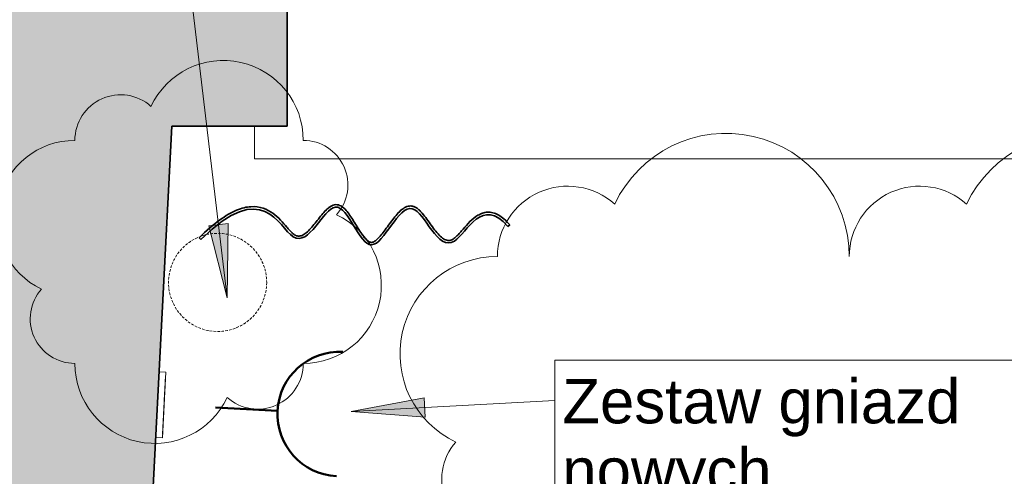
# Model space of a CAD drawing. Header units: centimetres. Extents: x -1109 to 217, y 2044 to 2913.
# Tile 12 of 36: x -805 to -685, y 2639 to 2695. Entities that reach past the tile are written whole.
import ezdxf

# ---------------------------------------------------------------- set-up
doc = ezdxf.new("R2010")
doc.units = ezdxf.units.CM
doc.linetypes.add('Wyburzony', pattern=[0.48, 0.32, -0.16])
for name, color, linetype, lineweight in [('_Wyburzony_', 7, 'Wyburzony', 18), ('Chmurki rewizji', 130, 'Continuous', 9), ('Notatki tekstowe', 130, 'Continuous', 9), ('Notatki tekstowe-1', 7, 'Continuous', 9), ('Okna-2', 9, 'Continuous', 18), ('Okna-3', 253, 'Continuous', 35), ('Osprzęt elektryczny', 7, 'Continuous', 18), ('Symbol gniazda-1', 1, 'Continuous', 50), ('Wzór cięcia-1', 10, 'Continuous', 18), ('Ściany-1', 253, 'Continuous', 35)]:
    doc.layers.add(name, color=color, linetype=linetype, lineweight=lineweight)
doc.styles.add('Arial', font='arial.ttf', dxfattribs={"height": 5.4})

# ---------------------------------------------------------------- blocks, each defined once
blk = doc.blocks.new('Zasłona - Zasłona-857148-Wytyczne elektryczne')
at = {"layer": 'Okna-2'}
for p, q in [((-745.01, 2668.02), (-745.24, 2667.83)), ((-782.74, 2666.24), (-782.96, 2666.45))]:
    blk.add_line(p, q, dxfattribs=at)
for points, knots in [([(-745.24, 2667.83), (-748.38, 2671.56), (-752.69, 2661.05), (-757, 2674.89), (-762.13, 2660.79), (-766.01, 2674.98), (-771.1, 2661.01), (-775.18, 2673.8), (-782.74, 2666.24)], [-2.766197, -2.766197, -2.766197, -2.766197, -2.415344, -1.948916, -1.444382, -0.935639, -0.444915, 0, 0, 0, 0]), ([(-782.96, 2666.45), (-782.06, 2667.34), (-780.42, 2668.76), (-778.34, 2669.95), (-776.59, 2670.36), (-775.11, 2670.14), (-773.93, 2669.49), (-773, 2668.62), (-772.36, 2667.87), (-771.91, 2667.36), (-771.61, 2667.04), (-771.33, 2666.81), (-771.09, 2666.69), (-770.86, 2666.65), (-770.63, 2666.66), (-770.4, 2666.74), (-770.06, 2666.92), (-769.61, 2667.29), (-769.07, 2667.89), (-768.53, 2668.57), (-767.99, 2669.26), (-767.55, 2669.76), (-767.18, 2670.1), (-766.9, 2670.3), (-766.61, 2670.45), (-766.28, 2670.52), (-765.95, 2670.48), (-765.65, 2670.36), (-765.38, 2670.17), (-765.04, 2669.86), (-764.65, 2669.37), (-764.2, 2668.68), (-763.76, 2667.95), (-763.32, 2667.24), (-762.89, 2666.61), (-762.54, 2666.22), (-762.28, 2666.01), (-762.1, 2665.92), (-761.97, 2665.89), (-761.88, 2665.89), (-761.78, 2665.91), (-761.63, 2665.96), (-761.36, 2666.13), (-760.97, 2666.49), (-760.48, 2667.09), (-759.97, 2667.79), (-759.44, 2668.52), (-758.91, 2669.21), (-758.35, 2669.8), (-757.86, 2670.16), (-757.43, 2670.32), (-757.14, 2670.35), (-756.91, 2670.32), (-756.68, 2670.25), (-756.41, 2670.12), (-756.12, 2669.88), (-755.74, 2669.51), (-755.29, 2668.94), (-754.74, 2668.17), (-754.2, 2667.41), (-753.64, 2666.74), (-753.18, 2666.35), (-752.84, 2666.18), (-752.59, 2666.11), (-752.35, 2666.12), (-752.09, 2666.19), (-751.8, 2666.37), (-751.47, 2666.68), (-751.11, 2667.06), (-750.6, 2667.65), (-749.9, 2668.45), (-749.09, 2669.13), (-748.35, 2669.48), (-747.74, 2669.61), (-747.09, 2669.55), (-746.19, 2669.19), (-745.49, 2668.6), (-745.01, 2668.02)], [0, 0, 0, 0, 0.052192, 0.104385, 0.156577, 0.20877, 0.260962, 0.313154, 0.365347, 0.391443, 0.417539, 0.443635, 0.469732, 0.495828, 0.521924, 0.54802, 0.574116, 0.626309, 0.678501, 0.730694, 0.782886, 0.835078, 0.861175, 0.887271, 0.913367, 0.939463, 0.965559, 0.991655, 1.017752, 1.043848, 1.09604, 1.148233, 1.200425, 1.252617, 1.30481, 1.357002, 1.383098, 1.409195, 1.435291, 1.448339, 1.461387, 1.487483, 1.513579, 1.565772, 1.617964, 1.670157, 1.722349, 1.774541, 1.826734, 1.878926, 1.905022, 1.931119, 1.944167, 1.957215, 1.983311, 2.009407, 2.035503, 2.087696, 2.139888, 2.192081, 2.244273, 2.296465, 2.322562, 2.348658, 2.374754, 2.40085, 2.426946, 2.453043, 2.479139, 2.505235, 2.557427, 2.60962, 2.635716, 2.661812, 2.687908, 2.714004, 2.766197, 2.766197, 2.766197, 2.766197])]:
    blk.add_open_spline(points, degree=3, knots=knots, dxfattribs=at)
at = {"layer": 'Okna-3'}
for p, q in [((-745.24, 2667.83), (-745.01, 2668.02)), ((-782.96, 2666.45), (-782.74, 2666.24))]:
    blk.add_line(p, q, dxfattribs=at)
for points, knots in [([(-782.74, 2666.24), (-775.18, 2673.8), (-771.1, 2661.01), (-766.01, 2674.98), (-762.13, 2660.79), (-757, 2674.89), (-752.69, 2661.05), (-748.38, 2671.56), (-745.24, 2667.83)], [0, 0, 0, 0, 0.444915, 0.935639, 1.444382, 1.948916, 2.415344, 2.766197, 2.766197, 2.766197, 2.766197]), ([(-745.01, 2668.02), (-745.49, 2668.6), (-746.19, 2669.19), (-747.09, 2669.55), (-747.74, 2669.61), (-748.35, 2669.48), (-749.09, 2669.13), (-749.9, 2668.45), (-750.6, 2667.65), (-751.11, 2667.06), (-751.47, 2666.68), (-751.8, 2666.37), (-752.09, 2666.19), (-752.35, 2666.12), (-752.59, 2666.11), (-752.84, 2666.18), (-753.18, 2666.35), (-753.64, 2666.74), (-754.2, 2667.41), (-754.74, 2668.17), (-755.29, 2668.94), (-755.74, 2669.51), (-756.12, 2669.88), (-756.41, 2670.12), (-756.68, 2670.25), (-756.91, 2670.32), (-757.14, 2670.35), (-757.43, 2670.32), (-757.86, 2670.16), (-758.35, 2669.8), (-758.91, 2669.21), (-759.44, 2668.52), (-759.97, 2667.79), (-760.48, 2667.09), (-760.97, 2666.49), (-761.36, 2666.13), (-761.63, 2665.96), (-761.78, 2665.91), (-761.88, 2665.89), (-761.97, 2665.89), (-762.1, 2665.92), (-762.28, 2666.01), (-762.54, 2666.22), (-762.89, 2666.61), (-763.32, 2667.24), (-763.76, 2667.95), (-764.2, 2668.68), (-764.65, 2669.37), (-765.04, 2669.86), (-765.38, 2670.17), (-765.65, 2670.36), (-765.95, 2670.48), (-766.28, 2670.52), (-766.61, 2670.45), (-766.9, 2670.3), (-767.18, 2670.1), (-767.55, 2669.76), (-767.99, 2669.26), (-768.53, 2668.57), (-769.07, 2667.89), (-769.61, 2667.29), (-770.06, 2666.92), (-770.4, 2666.74), (-770.63, 2666.66), (-770.86, 2666.65), (-771.09, 2666.69), (-771.33, 2666.81), (-771.61, 2667.04), (-771.91, 2667.36), (-772.36, 2667.87), (-773, 2668.62), (-773.93, 2669.49), (-775.11, 2670.14), (-776.59, 2670.36), (-778.34, 2669.95), (-780.42, 2668.76), (-782.06, 2667.34), (-782.96, 2666.45)], [-2.766197, -2.766197, -2.766197, -2.766197, -2.714004, -2.687908, -2.661812, -2.635716, -2.60962, -2.557427, -2.505235, -2.479139, -2.453043, -2.426946, -2.40085, -2.374754, -2.348658, -2.322562, -2.296465, -2.244273, -2.192081, -2.139888, -2.087696, -2.035503, -2.009407, -1.983311, -1.957215, -1.944167, -1.931119, -1.905022, -1.878926, -1.826734, -1.774541, -1.722349, -1.670157, -1.617964, -1.565772, -1.513579, -1.487483, -1.461387, -1.448339, -1.435291, -1.409195, -1.383098, -1.357002, -1.30481, -1.252617, -1.200425, -1.148233, -1.09604, -1.043848, -1.017752, -0.991655, -0.965559, -0.939463, -0.913367, -0.887271, -0.861175, -0.835078, -0.782886, -0.730694, -0.678501, -0.626309, -0.574116, -0.54802, -0.521924, -0.495828, -0.469732, -0.443635, -0.417539, -0.391443, -0.365347, -0.313154, -0.260962, -0.20877, -0.156577, -0.104385, -0.052192, 0, 0, 0, 0])]:
    blk.add_open_spline(points, degree=3, knots=knots, dxfattribs=at)
blk = doc.blocks.new('PApapetttsy2 - PApapetttsy-921952-Wytyczne elektryczne')
at = {"layer": 'Okna-2'}
for p, q in [((-400.22, 2740.03), (-508.22, 2740.03)), ((-508.22, 2740.03), (-508.22, 2682.08)), ((-508.22, 2682.08), (-508.22, 2740.03)), ((-508.22, 2740.03), (-400.22, 2740.03)), ((-400.22, 2682.08), (-400.22, 2740.03)), ((-400.22, 2740.03), (-400.22, 2682.08)), ((-508.22, 2682.08), (-512.22, 2682.08)), ((-512.22, 2682.08), (-512.22, 2678.08)), ((-512.22, 2678.08), (-512.22, 2682.08)), ((-512.22, 2682.08), (-508.22, 2682.08)), ((-396.22, 2682.08), (-400.22, 2682.08)), ((-400.22, 2682.08), (-396.22, 2682.08)), ((-396.22, 2678.08), (-396.22, 2682.08)), ((-396.22, 2682.08), (-396.22, 2678.08)), ((-512.22, 2678.08), (-396.22, 2678.08)), ((-396.22, 2678.08), (-512.22, 2678.08))]:
    blk.add_line(p, q, dxfattribs=at)
blk = doc.blocks.new('TD_gniazda_wlaczniki_r01 - Gniazdo_wtykowe-940078-Wytyczne elektryczne')
at = {"layer": 'Osprzęt elektryczny'}
for p, q in [((-788.26, 2644.07), (-787.85, 2652.06)), ((-787.85, 2652.06), (-788.26, 2644.07)), ((-787.85, 2652.06), (-787.05, 2652.02)), ((-787.85, 2652.06), (-787.05, 2652.02)), ((-787.46, 2644.03), (-787.05, 2652.02)), ((-787.05, 2652.02), (-787.46, 2644.03)), ((-787.44, 2644.46), (-787.07, 2651.59)), ((-787.07, 2651.59), (-787.44, 2644.46)), ((-787.35, 2646.03), (-787.15, 2650.02)), ((-787.19, 2649.27), (-787.22, 2648.67)), ((-787.26, 2647.82), (-787.24, 2648.22)), ((-787.26, 2647.82), (-787.24, 2648.22)), ((-787.32, 2646.77), (-787.29, 2647.37)), ((-787.46, 2644.03), (-788.26, 2644.07)), ((-788.26, 2644.07), (-787.46, 2644.03))]:
    blk.add_line(p, q, dxfattribs=at)
at = {"layer": 'Symbol gniazda-1'}
blk.add_line((-780.98, 2647.7), (-773.39, 2647.31), dxfattribs=at)
blk.add_arc((-765.8, 2646.92), 7.6, 87.0641, 267.0641, dxfattribs=at)
blk = doc.blocks.new('Family - ___-948444-Wytyczne elektryczne')
at = {"layer": 'Chmurki rewizji'}
for centre, radius, start, end in [((-718.58, 2666.16), 15.05, 0, 154.7912), ((-675.58, 2666.16), 15.05, 0, 154.7912), ((-737.93, 2666.16), 8.6, 48.1897, 180), ((-694.93, 2666.16), 8.6, 48.1897, 180), ((-746.53, 2654.26), 11.9, 90, 244.7912), ((-746.53, 2638.96), 6.8, 138.1897, 270)]:
    blk.add_arc(centre, radius, start, end, dxfattribs=at)
blk = doc.blocks.new('Family - ___-949262-Wytyczne elektryczne')
at = {"layer": 'Chmurki rewizji'}
for centre, radius, start, end in [((-780.01, 2680.35), 9.77, 0, 154.7912), ((-792.57, 2680.35), 5.58, 48.1897, 180), ((-798.15, 2670.81), 9.54, 90, 244.7912), ((-770.24, 2674.9), 5.45, 318.1897, 90), ((-770.24, 2662.64), 9.54, 270, 64.7912), ((-798.15, 2658.55), 5.45, 138.1897, 270), ((-788.38, 2653.1), 9.77, 180, 334.7912), ((-775.82, 2653.1), 5.58, 228.1897, 0)]:
    blk.add_arc(centre, radius, start, end, dxfattribs=at)

msp = doc.modelspace()

# ---------------------------------------------------------------- hatches: boundary and pattern name
at = {"layer": 'Notatki tekstowe-1'}
for points in [[(-779.54, 2661.12), (-779.42, 2670.2), (-781.78, 2669.92)], [(-764.41, 2647.24), (-755.36, 2646.53), (-755.49, 2648.9)]]:
    msp.add_hatch(color=256, dxfattribs=at).paths.add_polyline_path(points)
at = {"layer": 'Wzór cięcia-1'}
h = msp.add_hatch(color=256, dxfattribs=at)
h.paths.add_polyline_path([(109.52, 2682.08), (109.52, 2775.08), (-136.22, 2775.08), (-136.22, 2682.08), (3.78, 2682.08)])
h.paths.add_polyline_path([(-244.22, 2682.08), (-244.22, 2775.08), (-400.22, 2775.08), (-400.22, 2682.08), (-383.72, 2682.08)])
h.paths.add_polyline_path([(-508.22, 2682.08), (-508.22, 2775.08), (-664.22, 2775.08), (-664.22, 2682.08)])
h.paths.add_polyline_path([(-786.31, 2682.08), (-772.22, 2682.08), (-772.22, 2775.08), (-878.38, 2775.08), (-883.15, 2682.08), (-878.38, 2682.08)])
msp.add_hatch(color=256, dxfattribs=at).paths.add_polyline_path([(-819.03, 2044.08), (-786.31, 2682.08), (-883.15, 2682.08), (-915.87, 2044.08)])

# ---------------------------------------------------------------- linework, layer by layer
at = {"layer": '_Wyburzony_'}
msp.add_circle((-780.71, 2663), 6, dxfattribs=at)
at = {"layer": 'Notatki tekstowe'}
for p, q in [((-779.54, 2661.12), (-787.04, 2724.09)), ((-779.42, 2670.2), (-781.78, 2669.92)), ((-781.78, 2669.92), (-779.54, 2661.12)), ((-779.54, 2661.12), (-779.42, 2670.2)), ((-755.49, 2648.9), (-764.41, 2647.24)), ((-764.41, 2647.24), (-739.5, 2648.56)), ((-755.36, 2646.53), (-755.49, 2648.9)), ((-764.41, 2647.24), (-755.36, 2646.53))]:
    msp.add_line(p, q, dxfattribs=at)
at = {"layer": 'Notatki tekstowe', "flags": 128}
msp.add_lwpolyline([(-739.5, 2653.51), (-668.1, 2653.51), (-668.1, 2601.7), (-739.5, 2601.7)], close=True, dxfattribs=at)
at = {"layer": 'Ściany-1'}
for p, q in [((-772.22, 2682.08), (-772.22, 2775.08)), ((-803.54, 2346.08), (-786.31, 2682.08)), ((-786.31, 2682.08), (-772.22, 2682.08))]:
    msp.add_line(p, q, dxfattribs=at)

# ---------------------------------------------------------------- block references
at = {"layer": 'Chmurki rewizji'}
for name in ['Family - ___-949262-Wytyczne elektryczne', 'Family - ___-948444-Wytyczne elektryczne']:
    msp.add_blockref(name, (0, 0), dxfattribs=at)
at = {"layer": 'Okna-2'}
for name, p in [('PApapetttsy2 - PApapetttsy-921952-Wytyczne elektryczne', (-264, 0)), ('Zasłona - Zasłona-857148-Wytyczne elektryczne', (0, 2))]:
    msp.add_blockref(name, p, dxfattribs=at)
at = {"layer": 'Symbol gniazda-1'}
msp.add_blockref('TD_gniazda_wlaczniki_r01 - Gniazdo_wtykowe-940078-Wytyczne elektryczne', (0, 0), dxfattribs=at)

# ---------------------------------------------------------------- texts
at = {"layer": 'Notatki tekstowe-1', "insert": (-738.6, 2651.18), "char_height": 5.4, "width": 69.66, "attachment_point": 1, "line_spacing_factor": 0.936439, "style": 'Arial'}
msp.add_mtext('\\pxt7.05556,14.11111,21.16667,28.22222,35.27778,42.33333,49.38889,56.44444,63.5,70.55556,77.61111,84.66667,91.72222,98.77778,105.83333,112.88889,119.94444,127,134.05556,141.11111,148.16667,155.22222,162.27778,169.33333,176.38889,183.44444,190.5,197.55556,204.61111,211.66667,218.72222,225.77778;{Zestaw gniazd nowych.\\P4x230V\\P1xRJ45\\P2xTELE}', dxfattribs=at)

doc.saveas('drawing.dxf')
